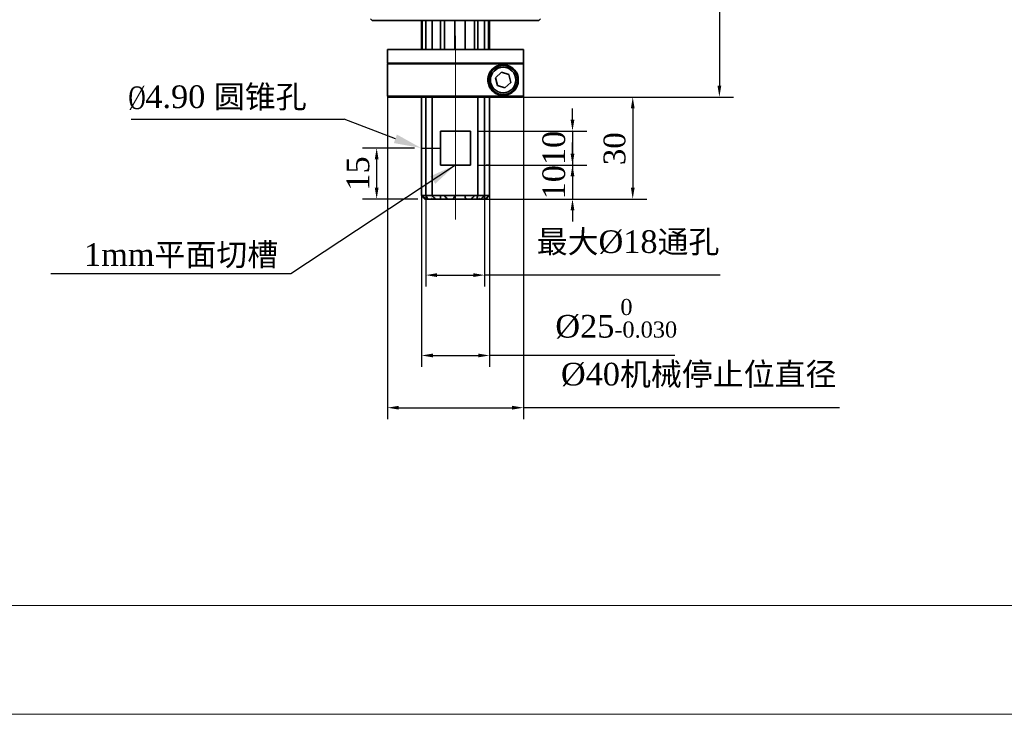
# Model space of a CAD drawing. Header units: millimetres. Extents: x 559 to 1365, y 424 to 1103.
# Tile 2 of 85: x 659 to 746, y 532 to 593. Entities that reach past the tile are written whole.
import ezdxf

# ---------------------------------------------------------------- set-up
doc = ezdxf.new("R2010")
doc.units = ezdxf.units.MM
doc.header["$PDSIZE"] = -1
doc.linetypes.add('CENTERX2', pattern=[20.32, 12.7, -2.54, 2.54, -2.54])
doc.layers.add('5', color=7, linetype='Continuous', lineweight=35)
doc.layers.add('C6孔标注', color=7, linetype='Continuous')
doc.layers.add('细实线_', color=7, linetype='Continuous')
doc.styles.add('SLDTEXTSTYLE0', font='TXT', dxfattribs={"width": 0.7})
doc.styles.get("Standard").update_dxf_attribs({"font": 'times.ttf'})
doc.dimstyles.new('副本 (2) (3) ISO-25', dxfattribs={"dimtxt": 5, "dimasz": 2.4, "dimexe": 1, "dimexo": 0, "dimgap": 1.524, "dimtad": 1, "dimtoh": 1, "dimdec": 1, "dimlfac": 4, "dimdsep": 46, "dimtxsty": 'Standard', "dimcen": 2.5, "dimazin": 2, "dimtfac": 1, "dimtdec": 3, "dimtmove": 0, "dimatfit": 3, "dimfxl": 1, "dimtzin": 0, "dimarcsym": 0})
doc.dimstyles.new('直线标注', dxfattribs={"dimtxt": 2.4, "dimasz": 3, "dimexe": 1.25, "dimexo": 0.625, "dimtad": 1, "dimlfac": 2.5, "dimdsep": 46, "dimtxsty": 'Standard', "dimcen": 2.5, "dimadec": 0, "dimazin": 0, "dimtm": 1e-09, "dimtfac": 1, "dimtmove": 0, "dimatfit": 3, "dimfxl": 1, "dimarcsym": 0})

# ---------------------------------------------------------------- blocks, each defined once
blk = doc.blocks.new('*D168')
at = {"color": 0, "lineweight": -2}
for p, q in [((714.288, 604.818), (721.988, 604.818)), ((720.738, 603.818), (720.738, 587.068)), ((704.088, 586.068), (721.988, 586.068))]:
    blk.add_line(p, q, dxfattribs=at)
at = {"color": 0}
for points in [[(720.905, 603.818), (720.572, 603.818), (720.738, 604.818)], [(720.572, 587.068), (720.905, 587.068), (720.738, 586.068)]]:
    blk.add_solid(points, dxfattribs=at)
at = {"layer": 'Defpoints', "color": 0}
for p in [(713.663, 604.818), (703.463, 586.068), (720.738, 586.068)]:
    blk.add_point(p, dxfattribs=at)
at = {"color": 0, "insert": (719.093, 595.443), "char_height": 2, "attachment_point": 5, "rotation": 90}
blk.add_mtext('47', dxfattribs=at)
blk = doc.blocks.new('*D169')
at = {"color": 0, "lineweight": -2}
for p, q in [((704.088, 586.068), (714.345, 586.068)), ((713.095, 585.068), (713.095, 578.068)), ((701.088, 577.068), (714.345, 577.068))]:
    blk.add_line(p, q, dxfattribs=at)
at = {"color": 0}
for points in [[(713.262, 585.068), (712.929, 585.068), (713.095, 586.068)], [(712.929, 578.068), (713.262, 578.068), (713.095, 577.068)]]:
    blk.add_solid(points, dxfattribs=at)
at = {"layer": 'Defpoints', "color": 0}
for p in [(703.463, 586.068), (700.463, 577.068), (713.095, 577.068)]:
    blk.add_point(p, dxfattribs=at)
at = {"color": 0, "insert": (711.494, 581.506), "char_height": 4, "attachment_point": 5, "rotation": 90}
blk.add_mtext('{\\H0.48x;30}', dxfattribs=at)
blk = doc.blocks.new('*D170')
at = {"color": 0, "lineweight": -2}
for p, q in [((707.783, 584.068), (707.783, 585.068)), ((699.401, 583.068), (709.033, 583.068)), ((707.783, 583.068), (707.783, 580.068)), ((699.401, 580.068), (709.033, 580.068)), ((707.783, 579.068), (707.783, 578.068))]:
    blk.add_line(p, q, dxfattribs=at)
at = {"color": 0}
for points in [[(707.617, 584.068), (707.95, 584.068), (707.783, 583.068)], [(707.95, 579.068), (707.617, 579.068), (707.783, 580.068)]]:
    blk.add_solid(points, dxfattribs=at)
at = {"layer": 'Defpoints', "color": 0}
for p in [(698.776, 583.068), (698.776, 580.068), (707.783, 580.068)]:
    blk.add_point(p, dxfattribs=at)
at = {"color": 0, "insert": (706.141, 581.568), "char_height": 2, "attachment_point": 5, "rotation": 90}
blk.add_mtext('10', dxfattribs=at)
blk = doc.blocks.new('*D171')
at = {"color": 0, "lineweight": -2}
for p, q in [((707.783, 581.068), (707.783, 582.068)), ((700.069, 580.068), (709.033, 580.068)), ((707.783, 580.068), (707.783, 577.068)), ((700.069, 577.068), (709.033, 577.068)), ((707.783, 576.068), (707.783, 575.068))]:
    blk.add_line(p, q, dxfattribs=at)
at = {"color": 0}
for points in [[(707.617, 581.068), (707.95, 581.068), (707.783, 580.068)], [(707.95, 576.068), (707.617, 576.068), (707.783, 577.068)]]:
    blk.add_solid(points, dxfattribs=at)
at = {"layer": 'Defpoints', "color": 0}
for p in [(699.444, 580.068), (699.444, 577.068), (707.783, 577.068)]:
    blk.add_point(p, dxfattribs=at)
at = {"color": 0, "insert": (706.141, 578.547), "char_height": 2, "attachment_point": 5, "rotation": 90}
blk.add_mtext('10', dxfattribs=at)
blk = doc.blocks.new('*D172')
at = {"color": 0, "lineweight": -2}
for p, q in [((693.841, 581.568), (689.258, 581.568)), ((690.508, 580.568), (690.508, 578.068)), ((694.138, 577.068), (689.258, 577.068))]:
    blk.add_line(p, q, dxfattribs=at)
at = {"color": 0}
for points in [[(690.675, 580.568), (690.341, 580.568), (690.508, 581.568)], [(690.341, 578.068), (690.675, 578.068), (690.508, 577.068)]]:
    blk.add_solid(points, dxfattribs=at)
at = {"layer": 'Defpoints', "color": 0}
for p in [(694.466, 581.568), (690.508, 577.068), (694.763, 577.068)]:
    blk.add_point(p, dxfattribs=at)
at = {"color": 0, "insert": (688.866, 579.318), "char_height": 2, "attachment_point": 5, "rotation": 90}
blk.add_mtext('15', dxfattribs=at)
blk = doc.blocks.new('*D173')
at = {"layer": 'Defpoints', "color": 0}
for p in [(691.463, 586.143), (703.459, 586.143), (703.459, 558.65)]:
    blk.add_point(p, dxfattribs=at)
at = {"layer": '细实线_', "color": 0, "lineweight": -2}
for p, q in [((691.463, 586.143), (691.463, 557.65)), ((703.459, 586.143), (703.459, 557.65)), ((692.463, 558.65), (702.459, 558.65)), ((704.959, 558.65), (703.459, 558.65)), ((731.34, 558.65), (704.959, 558.65))]:
    blk.add_line(p, q, dxfattribs=at)
at = {"layer": '细实线_', "color": 0}
for points in [[(692.463, 558.817), (692.463, 558.483), (691.463, 558.65)], [(702.459, 558.483), (702.459, 558.817), (703.459, 558.65)]]:
    blk.add_solid(points, dxfattribs=at)
at = {"layer": '细实线_', "color": 0, "insert": (718.912, 561.504), "char_height": 2, "attachment_point": 5}
blk.add_mtext('%%c40机械停止位直径', dxfattribs=at)
blk = doc.blocks.new('*D174')
at = {"layer": 'Defpoints', "color": 0}
for p in [(694.463, 577.368), (700.463, 577.368), (700.463, 563.261)]:
    blk.add_point(p, dxfattribs=at)
at = {"layer": '细实线_', "color": 0, "lineweight": -2}
for p, q in [((694.463, 577.368), (694.463, 562.261)), ((700.463, 577.368), (700.463, 562.261)), ((695.463, 563.261), (699.463, 563.261)), ((704.954, 563.261), (700.463, 563.261)), ((716.8, 563.261), (704.954, 563.261))]:
    blk.add_line(p, q, dxfattribs=at)
at = {"layer": '细实线_', "color": 0}
for points in [[(695.463, 563.428), (695.463, 563.095), (694.463, 563.261)], [(699.463, 563.095), (699.463, 563.428), (700.463, 563.261)]]:
    blk.add_solid(points, dxfattribs=at)
at = {"layer": '细实线_', "color": 0, "insert": (711.639, 566.499), "char_height": 2, "attachment_point": 5}
blk.add_mtext('%%C25\\C7;{\\H0.71x;\\S 0^ -0.030;}', dxfattribs=at)
blk = doc.blocks.new('*D175')
at = {"layer": 'Defpoints', "color": 0}
for p in [(694.831, 577.368), (700.026, 577.368), (700.026, 570.351)]:
    blk.add_point(p, dxfattribs=at)
at = {"layer": '细实线_', "color": 0, "lineweight": -2}
for p, q in [((694.831, 577.368), (694.831, 569.351)), ((700.026, 577.368), (700.026, 569.351)), ((695.831, 570.351), (699.026, 570.351)), ((703.026, 570.351), (700.026, 570.351)), ((720.809, 570.351), (703.026, 570.351))]:
    blk.add_line(p, q, dxfattribs=at)
at = {"layer": '细实线_', "color": 0}
for points in [[(695.831, 570.518), (695.831, 570.184), (694.831, 570.351)], [(699.026, 570.184), (699.026, 570.518), (700.026, 570.351)]]:
    blk.add_solid(points, dxfattribs=at)
at = {"layer": '细实线_', "color": 0, "insert": (712.68, 573.193), "char_height": 2, "attachment_point": 5}
blk.add_mtext('最大%%c18通孔', dxfattribs=at)

msp = doc.modelspace()

# ---------------------------------------------------------------- linework, layer by layer
at = {"color": 7, "linetype": 'Continuous', "lineweight": 35}
for p, q in [((689.963, 592.9678), (690.113, 592.8178)), ((704.813, 592.8178), (690.113, 592.8178)), ((694.463, 592.8178), (694.463, 590.2678)), ((694.4692, 592.8178), (694.4692, 590.2678)), ((694.5214, 590.2678), (694.5214, 592.8178)), ((694.8312, 592.8178), (694.8312, 590.2678)), ((695.3909, 590.2678), (695.3909, 592.8178)), ((696.1331, 592.8178), (696.1331, 590.2678)), ((696.5019, 590.2678), (696.5019, 592.8178)), ((697.3942, 592.8178), (697.3942, 590.2678)), ((698.3058, 590.2678), (698.3058, 592.8178)), ((699.1269, 592.8178), (699.1269, 590.2678)), ((699.4436, 590.2678), (699.4436, 592.8178)), ((700.026, 592.8178), (700.026, 590.2678)), ((700.3779, 590.2678), (700.3779, 592.8178)), ((700.463, 590.2678), (700.463, 592.8178)), ((704.813, 592.8178), (704.963, 592.9678)), ((691.463, 590.2678), (691.463, 589.0678)), ((691.463, 590.2678), (703.463, 590.2678)), ((703.463, 589.0678), (703.463, 590.2678)), ((691.538, 589.0678), (691.463, 588.9928)), ((691.463, 589.0678), (703.463, 589.0678)), ((691.463, 588.9928), (691.463, 586.1428)), ((703.4588, 588.9928), (691.463, 588.9928)), ((703.3838, 589.0678), (703.4588, 588.9928)), ((703.4588, 586.1428), (703.4588, 588.9928)), ((701.508, 588.2466), (700.9977, 587.773)), ((702.1734, 588.0415), (701.508, 588.2466)), ((702.3284, 587.3627), (702.1734, 588.0415)), ((700.9977, 587.773), (701.1527, 587.0942)), ((701.1527, 587.0942), (701.8181, 586.889)), ((701.8181, 586.889), (702.3284, 587.3627)), ((702.9943, 587.7922), (702.9943, 587.3434)), ((691.463, 586.1428), (691.538, 586.0678)), ((691.463, 586.1428), (703.4588, 586.1428)), ((703.3838, 586.0678), (691.538, 586.0678)), ((694.463, 586.0678), (694.463, 583.0678)), ((694.4692, 586.0678), (694.4692, 583.0678)), ((694.8312, 586.0678), (694.8312, 577.3678)), ((695.3909, 577.3678), (695.3909, 586.0678)), ((699.4436, 577.3678), (699.4436, 586.0678)), ((700.026, 586.0678), (700.026, 577.3678)), ((700.463, 583.0678), (700.463, 586.0678)), ((703.4588, 586.1428), (703.3838, 586.0678)), ((694.463, 583.0678), (694.4692, 577.3678)), ((696.1505, 583.0678), (698.7755, 583.0678)), ((696.1505, 580.0678), (696.1505, 583.0678)), ((698.7755, 583.0678), (698.7755, 580.0678)), ((700.463, 577.3678), (700.463, 583.0678)), ((694.463, 580.0678), (694.463, 577.3678)), ((698.7755, 580.0678), (696.1505, 580.0678)), ((700.463, 580.0678), (700.163, 580.0678)), ((694.463, 577.3678), (695.3909, 577.3678)), ((694.4692, 577.3678), (694.5214, 577.3678)), ((694.7538, 577.0771), (694.763, 577.0678)), ((695.7382, 577.0678), (694.763, 577.0678)), ((694.8587, 577.0678), (694.7631, 577.0678)), ((694.8312, 577.3678), (698.3058, 577.3678)), ((698.3995, 577.0678), (695.0102, 577.0678)), ((696.7776, 577.0678), (696.101, 577.0678)), ((696.1331, 577.3678), (696.5019, 577.3678)), ((700.1244, 577.0678), (697.2139, 577.0678)), ((697.3942, 577.3678), (700.3779, 577.3678)), ((699.382, 577.0678), (698.801, 577.0678)), ((699.1269, 577.3678), (699.4436, 577.3678)), ((700.163, 577.0678), (699.6668, 577.0678)), ((700.026, 577.3678), (700.463, 577.3678)), ((700.163, 577.0678), (700.463, 577.3678))]:
    msp.add_line(p, q, dxfattribs=at)
msp.add_line((694.4647, 581.5678), (696.1505, 581.5678))
for radius in [1.275, 1.125]:
    msp.add_circle((701.663, 587.5678), radius, dxfattribs=at)
for points, knots in [([(702.9943, 587.3434), (702.9712, 587.2464), (702.9141, 587.0057), (702.6525, 586.5914), (702.1577, 586.2551), (701.5564, 586.1863), (701.065, 586.3276), (700.678, 586.6061), (700.4152, 586.9867), (700.2987, 587.4204), (700.32, 587.8382), (700.4566, 588.2149), (700.6914, 588.5318), (701.0327, 588.7891), (701.5044, 588.9448), (702.1074, 588.8978), (702.5945, 588.5953), (702.8583, 588.2231), (702.9579, 587.975), (702.9857, 587.835), (702.9943, 587.7922)], [0, 0, 0, 0, 0.03733364, 0.09258941, 0.17999294, 0.25215201, 0.31295304, 0.36805139, 0.42819887, 0.48294664, 0.53387024, 0.58301561, 0.63137002, 0.68003914, 0.7414545, 0.81385209, 0.90058301, 0.94642625, 0.98361366, 1, 1, 1, 1]), ([(694.7631, 577.0678), (694.7253, 577.1062), (694.6272, 577.2061), (694.5294, 577.3062), (694.4692, 577.3678)], [0, 0, 0, 0, 0.384752, 1, 1, 1, 1]), ([(694.5214, 577.3678), (694.5782, 577.312), (694.6857, 577.2065), (694.8033, 577.1123), (694.8587, 577.0678)], [0, 0, 0, 0, 0.5287659, 1, 1, 1, 1]), ([(695.0102, 577.0678), (694.9945, 577.107), (694.9507, 577.2159), (694.8779, 577.3085), (694.8312, 577.3678)], [0, 0, 0, 0, 0.3592829, 1, 1, 1, 1]), ([(695.3909, 577.3678), (695.441, 577.3104), (695.5425, 577.194), (695.6723, 577.1103), (695.7382, 577.0678)], [0, 0, 0, 0, 0.4930066, 1, 1, 1, 1]), ([(696.101, 577.0678), (696.1216, 577.1056), (696.1725, 577.1993), (696.1478, 577.3049), (696.1331, 577.3678)], [0, 0, 0, 0, 0.4032557, 1, 1, 1, 1]), ([(696.5019, 577.3678), (696.5349, 577.3099), (696.6037, 577.189), (696.7181, 577.1094), (696.7776, 577.0678)], [0, 0, 0, 0, 0.478872, 1, 1, 1, 1]), ([(697.2139, 577.0678), (697.2554, 577.1036), (697.3479, 577.1832), (697.3778, 577.3023), (697.3942, 577.3678)], [0, 0, 0, 0, 0.4492899, 1, 1, 1, 1]), ([(698.3058, 577.3678), (698.3031, 577.3111), (698.2978, 577.1995), (698.366, 577.1112), (698.3995, 577.0678)], [0, 0, 0, 0, 0.5086779, 1, 1, 1, 1]), ([(698.801, 577.0678), (698.8575, 577.1037), (698.9838, 577.1841), (699.076, 577.3024), (699.1269, 577.3678)], [0, 0, 0, 0, 0.4468774, 1, 1, 1, 1]), ([(699.4436, 577.3678), (699.414, 577.3146), (699.3738, 577.2421), (699.3793, 577.1614), (699.3807, 577.14)], [0, 0, 0, 0, 0.7350379, 1, 1, 1, 1]), ([(699.6668, 577.0678), (699.7223, 577.1047), (699.8529, 577.1915), (699.9628, 577.3035), (700.026, 577.3678)], [0, 0, 0, 0, 0.4253444, 1, 1, 1, 1]), ([(700.3779, 577.3678), (700.3283, 577.3139), (700.2396, 577.2173), (700.1596, 577.1136), (700.1244, 577.0678)], [0, 0, 0, 0, 0.5594818, 1, 1, 1, 1])]:
    msp.add_open_spline(points, degree=3, knots=knots, dxfattribs=at)
at = {"layer": '5', "lineweight": 5}
for p, q in [((1355.7908, 541.1913), (558.9933, 541.1913)), ((558.9933, 531.5913), (1365.3908, 531.5913))]:
    msp.add_line(p, q, dxfattribs=at)
at = {"layer": '细实线_', "linetype": 'CENTERX2', "lineweight": 18, "ltscale": 2.5}
msp.add_line((697.463, 591.4678), (697.463, 575.2721), dxfattribs=at)
at = {"layer": '细实线_'}
for p, q in [((691.463, 589.0303), (691.463, 558.177)), ((703.463, 589.0303), (703.463, 558.177)), ((703.4213, 586.0678), (720.7476, 586.0678)), ((700.5005, 580.0678), (707.6292, 580.0678)), ((694.4692, 577.3303), (694.4692, 562.9279)), ((700.2005, 577.0678), (707.6292, 577.0678)), ((700.463, 577.3303), (700.463, 562.9279))]:
    msp.add_line(p, q, dxfattribs=at)
at = {"layer": '细实线_', "color": 0}
msp.add_line((668.85, 584.1133), (687.6301, 584.1133), dxfattribs=at)
at = {"layer": '细实线_', "lineweight": -2}
msp.add_line((692.1605, 582.3809), (687.6301, 584.1133), dxfattribs=at)
at = {"layer": '细实线_', "lineweight": 18}
for p, q in [((695.363, 577.0678), (695.363, 577.1743)), ((699.563, 577.0678), (699.563, 577.1743))]:
    msp.add_line(p, q, dxfattribs=at)
at = {"layer": '细实线_', "lineweight": -2}
msp.add_solid([(692.2955, 582.7574), (694.4198, 581.5712), (692.0256, 582.0043)], dxfattribs=at)

# ---------------------------------------------------------------- texts
at = {"layer": 'C6孔标注', "insert": (668.6092, 587.0057), "char_height": 2, "width": 2.974706, "attachment_point": 1, "style": 'SLDTEXTSTYLE0'}
msp.add_mtext('{\\fTimes New Roman|b0|i0|c0|p0;%%C}', dxfattribs=at)
at = {"layer": '细实线_', "color": 0}
msp.add_text('4.90 圆锥孔', height=2, dxfattribs=at).set_placement((670.1092, 585.0968))
at = {"layer": '细实线_'}
msp.add_text('1mm平面切槽', height=2, dxfattribs=at).set_placement((664.7019, 571.1667))

# ---------------------------------------------------------------- dimensions: what is measured, and where the dimension line sits
for base, p1, p2, text, picture, middle in [((720.7383, 586.0678), (713.663, 604.8178), (703.463, 586.0678), '47', '*D168', (719.0931, 595.4428)), ((690.5081, 577.0678), (694.4661, 581.5678), (694.763, 577.0678), '15', '*D172', (688.8658, 579.3178))]:
    dim = msp.add_linear_dim(base=base, p1=p1, p2=p2, angle=90, text=text, dimstyle='直线标注', override={"dimtxt": 2, "dimasz": 1})
    dim.commit()
    dim.dimension.update_dxf_attribs({"geometry": picture, "text_midpoint": middle})
for base, p1, p2, text, override, picture, middle in [((713.0953, 577.0678), (703.463, 586.0678), (700.463, 577.0678), '{\\H0.48x;30}', {"dimtxt": 4, "dimasz": 1}, '*D169', (713.0953, 581.506)), ((707.7835, 580.0678), (698.7755, 583.0678), (698.7755, 580.0678), '10', {"dimtxt": 2, "dimasz": 1}, '*D170', (707.7835, 581.5678)), ((707.7835, 577.0678), (699.4436, 580.0678), (699.4436, 577.0678), '10', {"dimtxt": 2, "dimasz": 1, "dimtxsty": 'Standard'}, '*D171', (707.7835, 578.5472))]:
    dim = msp.add_linear_dim(base=base, p1=p1, p2=p2, angle=90, text=text, dimstyle='直线标注', override=override)
    dim.commit()
    dim.dimension.update_dxf_attribs({"geometry": picture, "text_midpoint": middle, "dimtype": 160})
for base, p1, p2, text, override, picture, middle in [((703.4588, 558.6501), (691.463, 586.1428), (703.4588, 586.1428), '%%c40机械停止位直径', {"dimtxt": 2, "dimasz": 1, "dimpost": '<>', "dimtvp": 0.1}, '*D173', (718.9116, 558.6501)), ((700.463, 563.2614), (694.463, 577.3678), (700.463, 577.3678), '%%C25\\C7;{\\H0.71x;\\S 0^ -0.030;}', {"dimtxt": 2, "dimasz": 1, "dimpost": '<>', "dimtxsty": 'Standard', "dimtvp": 0.1}, '*D174', (711.6388, 563.2614)), ((700.026, 570.3509), (694.8312, 577.3678), (700.026, 577.3678), '最大%%c18通孔', {"dimtxt": 2, "dimasz": 1, "dimpost": '<>', "dimtvp": 0.1}, '*D175', (712.6795, 570.3509))]:
    dim = msp.add_linear_dim(base=base, p1=p1, p2=p2, text=text, dimstyle='副本 (2) (3) ISO-25', override=override, dxfattribs=at)
    dim.commit()
    dim.dimension.update_dxf_attribs({"geometry": picture, "text_midpoint": middle, "dimtype": 160})

# ---------------------------------------------------------------- leaders
msp.add_leader([(697.463, 580.0678), (682.9381, 570.4703), (661.7607, 570.4703)], dimstyle='副本 (2) (3) ISO-25', override={"dimgap": 1.524, "dimtad": 0})

doc.saveas('drawing.dxf')
